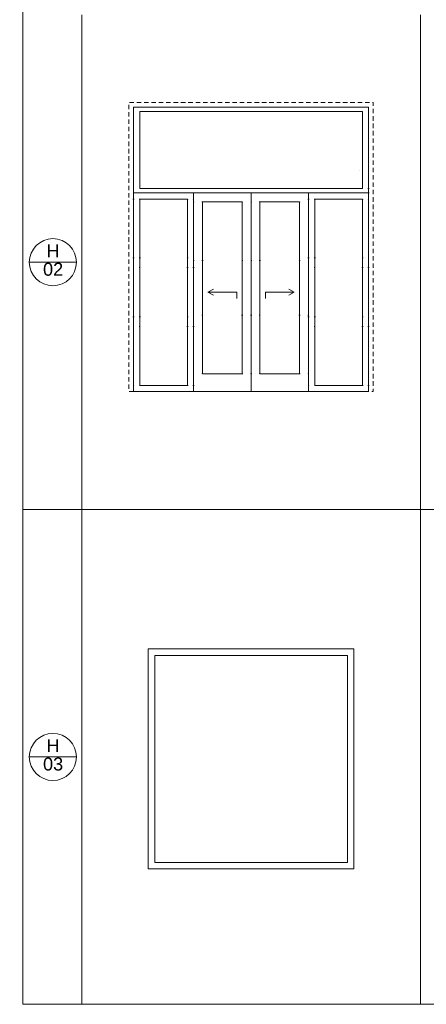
# Model space of a CAD drawing. Header units: millimetres. Extents: x 15381 to 191117, y -190522 to 367005.
# Tile 53 of 71: x 67065 to 73968, y 301481 to 318198. Entities that reach past the tile are written whole.
import ezdxf

# ---------------------------------------------------------------- set-up
doc = ezdxf.new("R2010")
doc.units = ezdxf.units.MM
doc.header["$MEASUREMENT"] = 0
doc.linetypes.add('Wipeout_Contour', pattern=[1000, 0, -1000])
doc.linetypes.add('Čárkovaná S', pattern=[125, 75, -50])
doc.styles.add('GENEROVANÝ_STYL_1', font='txt')

msp = doc.modelspace()

# ---------------------------------------------------------------- linework, layer by layer
at = {"color": 7, "linetype": 'Continuous', "lineweight": 20}
for p, q in [((67117.4, 329180.7), (67117.4, 301480.7)), ((68117.4, 318280.7), (68117.4, 309880.7)), ((73867.4, 318280.7), (73867.4, 309880.7)), ((68028, 314080.7), (67228, 314080.7)), ((86117.4, 309880.7), (67117.4, 309880.7)), ((68117.4, 309880.7), (68117.4, 301480.7)), ((73867.4, 309880.7), (73867.4, 301480.7)), ((68028, 305680.7), (67228, 305680.7)), ((67117.4, 301480.7), (86117.4, 301480.7))]:
    msp.add_line(p, q, dxfattribs=at)
at = {"color": 7, "linetype": 'Continuous', "lineweight": 13}
msp.add_line((68997.4, 316638.6), (68997.4, 316713.6), dxfattribs=at)
at = {"color": 7, "linetype": 'Continuous', "lineweight": 20, "flags": 128}
for points in [[(69244.9, 303779.9), (72739.9, 303779.9), (72739.9, 307514.9), (69244.9, 307514.9)], [(69357.4, 303886.9), (72627.4, 303886.9), (72627.4, 307402.4), (69357.4, 307402.4)]]:
    msp.add_lwpolyline(points, close=True, dxfattribs=at)
at = {"color": 7, "linetype": 'Continuous', "lineweight": 20}
for centre in [(67628, 314080.7), (67628, 305680.7)]:
    msp.add_circle(centre, 400, dxfattribs=at)

# ---------------------------------------------------------------- texts
at = {"color": 7, "linetype": 'Continuous', "lineweight": 20, "attachment_point": 7, "style": 'GENEROVANÝ_STYL_1'}
for s, insert, char_height in [('\\A1;{\\pql;\\fArial|b0|i0|c238|p38;^I}', (73967.4, 315900), 200), ('\\A1;{\\pql;\\fArial|b0|i0|c238|p38;H}', (67519.3, 314162.1), 220), ('\\A1;{\\pql;\\fArial|b0|i0|c238|p38;02}', (67461, 313848.1), 220), ('\\A1;{\\pql;\\fArial|b0|i0|c238|p38;H}', (67519.3, 305762), 220), ('\\A1;{\\pql;\\fArial|b0|i0|c238|p38;03}', (67461, 305447.7), 220)]:
    msp.add_mtext(s, dxfattribs=dict(at, insert=insert, char_height=char_height))
at = {"color": 7, "linetype": 'Continuous', "lineweight": 13, "insert": (52840.4, 312748.2), "char_height": 180, "attachment_point": 7, "style": 'GENEROVANÝ_STYL_1'}
msp.add_mtext('\\A1;{\\pql;\\fArial|b0|i0|c238|p38;- kování: bezpečnostní, panikové kování na vnitřní straně dveří (musí umožnit otevření dveří zevnitř i v případě jejich}', dxfattribs=at)

# ---------------------------------------------------------------- wipeouts: each hides what was drawn before it
at = {"color": 254, "linetype": 'Wipeout_Contour', "lineweight": 0, "ltscale": 1284335.368226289}
msp.add_wipeout([(69102.4, 311988.6), (69102.4, 315153.6), (68997.4, 315153.6), (68997.4, 311988.6)], dxfattribs=at)
at = {"color": 254, "linetype": 'Wipeout_Contour', "lineweight": 0, "ltscale": 1287766.794407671}
msp.add_wipeout([(72882.4, 315153.6), (72882.4, 311988.6), (72987.4, 311988.6), (72987.4, 315153.6)], dxfattribs=at)
at = {"color": 254, "linetype": 'Wipeout_Contour', "lineweight": 0, "ltscale": 1285531.295248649}
msp.add_wipeout([(70017.4, 312183.6), (70167.4, 312183.6), (70167.4, 315108.6), (70017.4, 315108.6)], dxfattribs=at)
at = {"color": 254, "linetype": 'Wipeout_Contour', "lineweight": 0, "ltscale": 1286387.518324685}
msp.add_wipeout([(70992.4, 312183.6), (71142.4, 312183.6), (71142.4, 315108.6), (70992.4, 315108.6)], dxfattribs=at)
at = {"color": 254, "linetype": 'Wipeout_Contour', "lineweight": 0, "ltscale": 1287120.799973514}
msp.add_wipeout([(71967.4, 312183.6), (71967.4, 315108.6), (71817.4, 315108.6), (71817.4, 312183.6)], dxfattribs=at)

# ---------------------------------------------------------------- next in the draw order: linework, layer by layer
at = {"color": 254, "linetype": 'Wipeout_Contour', "lineweight": 0, "true_color": 0xe8e8e8}
for p, q in [((69102.4, 315153.6), (68997.4, 315153.6)), ((68997.4, 315153.6), (68997.4, 311988.6)), ((69102.4, 311988.6), (69102.4, 315153.6)), ((72882.4, 315153.6), (72882.4, 311988.6)), ((72987.4, 315153.6), (72882.4, 315153.6)), ((72987.4, 311988.6), (72987.4, 315153.6)), ((70167.4, 315108.6), (70017.4, 315108.6)), ((70017.4, 315108.6), (70017.4, 312183.6)), ((70167.4, 312183.6), (70167.4, 315108.6)), ((71142.4, 315108.6), (70992.4, 315108.6)), ((70992.4, 315108.6), (70992.4, 312183.6)), ((71142.4, 312183.6), (71142.4, 315108.6)), ((71967.4, 315108.6), (71817.4, 315108.6)), ((71817.4, 315108.6), (71817.4, 312183.6)), ((71967.4, 312183.6), (71967.4, 315108.6)), ((70017.4, 312183.6), (70167.4, 312183.6)), ((70992.4, 312183.6), (71142.4, 312183.6)), ((71817.4, 312183.6), (71967.4, 312183.6)), ((68997.4, 311988.6), (69102.4, 311988.6)), ((72882.4, 311988.6), (72987.4, 311988.6))]:
    msp.add_line(p, q, dxfattribs=at)

# ---------------------------------------------------------------- next in the draw order: wipeouts: each hides what was drawn before it
at = {"color": 254, "linetype": 'Wipeout_Contour', "lineweight": 0, "ltscale": 1292750.841006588}
msp.add_wipeout([(70992.4, 315258.6), (70992.4, 315108.6), (71967.4, 315108.6), (71967.4, 315258.6)], dxfattribs=at)
at = {"color": 254, "linetype": 'Wipeout_Contour', "lineweight": 0, "ltscale": 1280465.931265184}
msp.add_wipeout([(70992.4, 312183.6), (70992.4, 311883.6), (71967.4, 311883.6), (71967.4, 312183.6)], dxfattribs=at)

# ---------------------------------------------------------------- next in the draw order: linework, layer by layer
at = {"color": 254, "linetype": 'Wipeout_Contour', "lineweight": 0, "true_color": 0xe8e8e8}
for p, q in [((70992.4, 315258.6), (70992.4, 315108.6)), ((71967.4, 315258.6), (70992.4, 315258.6)), ((71967.4, 315108.6), (71967.4, 315258.6)), ((70992.4, 315108.6), (71967.4, 315108.6)), ((70992.4, 312183.6), (70992.4, 311883.6)), ((71967.4, 312183.6), (70992.4, 312183.6)), ((71967.4, 311883.6), (71967.4, 312183.6)), ((70992.4, 311883.6), (71967.4, 311883.6))]:
    msp.add_line(p, q, dxfattribs=at)

# ---------------------------------------------------------------- next in the draw order: wipeouts: each hides what was drawn before it
at = {"color": 254, "linetype": 'Wipeout_Contour', "lineweight": 0, "ltscale": 1286942.551074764}
msp.add_wipeout([(72072.4, 311988.6), (72072.4, 315153.6), (71967.4, 315153.6), (71967.4, 311988.6)], dxfattribs=at)
at = {"color": 254, "linetype": 'Wipeout_Contour', "lineweight": 0, "ltscale": 1286255.05910753}
msp.add_wipeout([(70992.4, 312183.6), (70992.4, 315108.6), (70842.4, 315108.6), (70842.4, 312183.6)], dxfattribs=at)
at = {"color": 254, "linetype": 'Wipeout_Contour', "lineweight": 0, "ltscale": 1286753.793094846}
msp.add_wipeout([(71817.4, 312183.6), (71817.4, 315108.6), (71142.4, 315108.6), (71142.4, 312183.6)], dxfattribs=at)

# ---------------------------------------------------------------- next in the draw order: linework, layer by layer
at = {"color": 254, "linetype": 'Wipeout_Contour', "lineweight": 0, "true_color": 0xe8e8e8}
for p, q in [((72072.4, 315153.6), (71967.4, 315153.6)), ((71967.4, 315153.6), (71967.4, 311988.6)), ((72072.4, 311988.6), (72072.4, 315153.6)), ((70992.4, 315108.6), (70842.4, 315108.6)), ((70842.4, 315108.6), (70842.4, 312183.6)), ((70992.4, 312183.6), (70992.4, 315108.6)), ((71817.4, 315108.6), (71142.4, 315108.6)), ((71142.4, 315108.6), (71142.4, 312183.6)), ((71817.4, 312183.6), (71817.4, 315108.6)), ((70842.4, 312183.6), (70992.4, 312183.6)), ((71142.4, 312183.6), (71817.4, 312183.6)), ((71967.4, 311988.6), (72072.4, 311988.6))]:
    msp.add_line(p, q, dxfattribs=at)
at = {"color": 7, "linetype": 'Continuous', "lineweight": 13}
for p, q in [((71142.4, 315108.6), (71142.4, 312183.6)), ((71817.4, 315108.6), (71142.4, 315108.6)), ((71817.4, 312183.6), (71817.4, 315108.6)), ((71723.7, 313571.1), (71632.7, 313623.6)), ((71236.2, 313571.1), (71723.7, 313571.1)), ((71236.2, 313571.1), (71236.2, 313466.1)), ((71723.7, 313571.1), (71632.7, 313518.6)), ((71142.4, 312183.6), (71817.4, 312183.6))]:
    msp.add_line(p, q, dxfattribs=at)

# ---------------------------------------------------------------- next in the draw order: wipeouts: each hides what was drawn before it
at = {"color": 254, "linetype": 'Wipeout_Contour', "lineweight": 0, "ltscale": 1291893.872805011}
msp.add_wipeout([(70017.4, 315108.6), (70992.4, 315108.6), (70992.4, 315258.6), (70017.4, 315258.6)], dxfattribs=at)
at = {"color": 254, "linetype": 'Wipeout_Contour', "lineweight": 0, "ltscale": 1293727.007444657}
msp.add_wipeout([(71967.4, 315258.6), (71967.4, 315153.6), (72987.4, 315153.6), (72987.4, 315258.6)], dxfattribs=at)
at = {"color": 254, "linetype": 'Wipeout_Contour', "lineweight": 0, "ltscale": 1279600.735597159}
msp.add_wipeout([(70017.4, 312183.6), (70017.4, 311883.6), (70992.4, 311883.6), (70992.4, 312183.6)], dxfattribs=at)
at = {"color": 254, "linetype": 'Wipeout_Contour', "lineweight": 0, "ltscale": 1280983.015959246}
msp.add_wipeout([(72987.4, 311988.6), (71967.4, 311988.6), (71967.4, 311883.6), (72987.4, 311883.6)], dxfattribs=at)

# ---------------------------------------------------------------- next in the draw order: linework, layer by layer
at = {"color": 254, "linetype": 'Wipeout_Contour', "lineweight": 0, "true_color": 0xe8e8e8}
for p, q in [((70992.4, 315258.6), (70017.4, 315258.6)), ((70017.4, 315258.6), (70017.4, 315108.6)), ((70992.4, 315108.6), (70992.4, 315258.6)), ((71967.4, 315258.6), (71967.4, 315153.6)), ((72987.4, 315258.6), (71967.4, 315258.6)), ((71967.4, 315153.6), (72987.4, 315153.6)), ((72987.4, 315153.6), (72987.4, 315258.6)), ((70017.4, 315108.6), (70992.4, 315108.6)), ((70017.4, 312183.6), (70017.4, 311883.6)), ((70992.4, 312183.6), (70017.4, 312183.6)), ((70992.4, 311883.6), (70992.4, 312183.6)), ((72987.4, 311988.6), (71967.4, 311988.6)), ((71967.4, 311988.6), (71967.4, 311883.6)), ((72987.4, 311883.6), (72987.4, 311988.6)), ((70017.4, 311883.6), (70992.4, 311883.6)), ((71967.4, 311883.6), (72987.4, 311883.6))]:
    msp.add_line(p, q, dxfattribs=at)
at = {"color": 7, "linetype": 'Continuous', "lineweight": 13}
for p, q in [((70992.4, 315108.6), (70992.4, 315258.6)), ((71967.4, 315153.6), (71967.4, 315258.6)), ((71967.4, 311988.6), (71967.4, 315153.6)), ((72987.4, 315153.6), (72987.4, 311988.6)), ((70992.4, 312183.6), (70992.4, 315108.6)), ((70992.4, 311883.6), (70992.4, 312183.6)), ((71967.4, 311883.6), (71967.4, 311988.6)), ((72987.4, 311988.6), (72987.4, 311883.6)), ((71967.4, 311883.6), (70992.4, 311883.6)), ((72987.4, 311883.6), (71967.4, 311883.6))]:
    msp.add_line(p, q, dxfattribs=at)

# ---------------------------------------------------------------- next in the draw order: wipeouts: each hides what was drawn before it
at = {"color": 254, "linetype": 'Wipeout_Contour', "lineweight": 0, "ltscale": 1297156.596393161}
msp.add_wipeout([(72837.4, 316638.6), (72837.4, 315333.6), (72987.4, 315333.6), (72987.4, 316638.6)], dxfattribs=at)
at = {"color": 254, "linetype": 'Wipeout_Contour', "lineweight": 0, "ltscale": 1285127.449662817}
msp.add_wipeout([(69912.4, 315153.6), (69912.4, 311988.6), (70017.4, 311988.6), (70017.4, 315153.6)], dxfattribs=at)
at = {"color": 254, "linetype": 'Wipeout_Contour', "lineweight": 0, "ltscale": 1287354.388875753}
msp.add_wipeout([(72882.4, 311988.6), (72882.4, 315153.6), (72072.4, 315153.6), (72072.4, 311988.6)], dxfattribs=at)
at = {"color": 254, "linetype": 'Wipeout_Contour', "lineweight": 0, "ltscale": 1285892.810392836}
msp.add_wipeout([(70167.4, 312183.6), (70842.4, 312183.6), (70842.4, 315108.6), (70167.4, 315108.6)], dxfattribs=at)

# ---------------------------------------------------------------- next in the draw order: linework, layer by layer
at = {"color": 7, "linetype": 'Continuous', "lineweight": 13}
for p, q in [((68997.4, 316713.6), (72987.4, 316713.6)), ((69102.4, 316638.6), (72882.4, 316638.6)), ((72882.4, 316638.6), (72882.4, 315333.6)), ((72987.4, 316713.6), (72987.4, 316638.6)), ((72987.4, 316638.6), (72987.4, 315333.6)), ((72987.4, 315333.6), (72987.4, 315258.6)), ((72072.4, 311988.6), (72072.4, 315153.6)), ((72072.4, 315153.6), (72882.4, 315153.6)), ((72882.4, 315153.6), (72882.4, 311988.6)), ((72987.4, 315258.6), (72987.4, 315153.6)), ((70167.4, 312183.6), (70167.4, 315108.6)), ((70167.4, 315108.6), (70842.4, 315108.6)), ((70842.4, 315108.6), (70842.4, 312183.6)), ((70261.2, 313571.1), (70352.1, 313623.6)), ((70748.7, 313571.1), (70261.2, 313571.1)), ((70261.2, 313571.1), (70352.1, 313518.6)), ((70748.7, 313571.1), (70748.7, 313466.1)), ((70842.4, 312183.6), (70167.4, 312183.6)), ((72882.4, 311988.6), (72072.4, 311988.6))]:
    msp.add_line(p, q, dxfattribs=at)
at = {"color": 254, "linetype": 'Wipeout_Contour', "lineweight": 0, "true_color": 0xe8e8e8}
for p, q in [((72837.4, 316638.6), (72837.4, 315333.6)), ((72987.4, 316638.6), (72837.4, 316638.6)), ((72987.4, 315333.6), (72987.4, 316638.6)), ((72837.4, 315333.6), (72987.4, 315333.6)), ((69912.4, 315153.6), (69912.4, 311988.6)), ((70017.4, 315153.6), (69912.4, 315153.6)), ((70017.4, 311988.6), (70017.4, 315153.6)), ((72882.4, 315153.6), (72072.4, 315153.6)), ((72072.4, 315153.6), (72072.4, 311988.6)), ((72882.4, 311988.6), (72882.4, 315153.6)), ((70842.4, 315108.6), (70167.4, 315108.6)), ((70167.4, 315108.6), (70167.4, 312183.6)), ((70842.4, 312183.6), (70842.4, 315108.6)), ((70167.4, 312183.6), (70842.4, 312183.6)), ((69912.4, 311988.6), (70017.4, 311988.6)), ((72072.4, 311988.6), (72882.4, 311988.6))]:
    msp.add_line(p, q, dxfattribs=at)

# ---------------------------------------------------------------- next in the draw order: wipeouts: each hides what was drawn before it
at = {"color": 254, "linetype": 'Wipeout_Contour', "lineweight": 0, "ltscale": 1291116.752080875}
msp.add_wipeout([(68997.4, 315258.6), (68997.4, 315153.6), (70017.4, 315153.6), (70017.4, 315258.6)], dxfattribs=at)
at = {"color": 254, "linetype": 'Wipeout_Contour', "lineweight": 0, "ltscale": 1278346.739030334}
msp.add_wipeout([(70017.4, 311988.6), (68997.4, 311988.6), (68997.4, 311883.6), (70017.4, 311883.6)], dxfattribs=at)

# ---------------------------------------------------------------- next in the draw order: linework, layer by layer
at = {"color": 7, "linetype": 'Continuous', "lineweight": 13}
for p, q in [((68997.4, 315333.6), (68997.4, 316638.6)), ((69102.4, 315333.6), (69102.4, 316638.6)), ((68997.4, 315258.6), (68997.4, 315333.6)), ((72882.4, 315333.6), (69102.4, 315333.6)), ((68997.4, 315153.6), (68997.4, 315258.6)), ((72987.4, 315258.6), (68997.4, 315258.6)), ((68997.4, 311988.6), (68997.4, 315153.6)), ((70017.4, 315258.6), (70017.4, 315153.6)), ((70017.4, 315153.6), (70017.4, 311988.6)), ((68997.4, 311883.6), (68997.4, 311988.6)), ((70017.4, 311988.6), (70017.4, 311883.6)), ((70017.4, 311883.6), (68997.4, 311883.6)), ((70017.4, 311883.6), (70992.4, 311883.6))]:
    msp.add_line(p, q, dxfattribs=at)
at = {"color": 254, "linetype": 'Wipeout_Contour', "lineweight": 0, "true_color": 0xe8e8e8}
for p, q in [((68997.4, 315258.6), (68997.4, 315153.6)), ((70017.4, 315258.6), (68997.4, 315258.6)), ((68997.4, 315153.6), (70017.4, 315153.6)), ((70017.4, 315153.6), (70017.4, 315258.6)), ((70017.4, 311988.6), (68997.4, 311988.6)), ((68997.4, 311988.6), (68997.4, 311883.6)), ((70017.4, 311883.6), (70017.4, 311988.6)), ((68997.4, 311883.6), (70017.4, 311883.6))]:
    msp.add_line(p, q, dxfattribs=at)

# ---------------------------------------------------------------- next in the draw order: wipeouts: each hides what was drawn before it
at = {"color": 254, "linetype": 'Wipeout_Contour', "lineweight": 0, "ltscale": 1284731.123356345}
msp.add_wipeout([(69912.4, 311988.6), (69912.4, 315153.6), (69102.4, 315153.6), (69102.4, 311988.6)], dxfattribs=at)

# ---------------------------------------------------------------- next in the draw order: linework, layer by layer
at = {"color": 254, "linetype": 'Wipeout_Contour', "lineweight": 0, "true_color": 0xe8e8e8}
for p, q in [((69912.4, 315153.6), (69102.4, 315153.6)), ((69102.4, 315153.6), (69102.4, 311988.6)), ((69912.4, 311988.6), (69912.4, 315153.6)), ((69102.4, 311988.6), (69912.4, 311988.6))]:
    msp.add_line(p, q, dxfattribs=at)
at = {"color": 7, "linetype": 'Continuous', "lineweight": 13}
for p, q in [((69102.4, 311988.6), (69102.4, 315153.6)), ((69102.4, 315153.6), (69912.4, 315153.6)), ((69912.4, 315153.6), (69912.4, 311988.6)), ((69912.4, 311988.6), (69102.4, 311988.6))]:
    msp.add_line(p, q, dxfattribs=at)
at = {"color": 7, "linetype": 'Čárkovaná S', "lineweight": 20, "flags": 128}
msp.add_lwpolyline([(68997.4, 311883.6), (68917.4, 311883.6), (68917.4, 316793.6), (73067.4, 316793.6), (73067.4, 311883.6), (72987.4, 311883.6), (72987.4, 316713.6), (68997.4, 316713.6)], close=True, dxfattribs=at)

doc.saveas('drawing.dxf')
